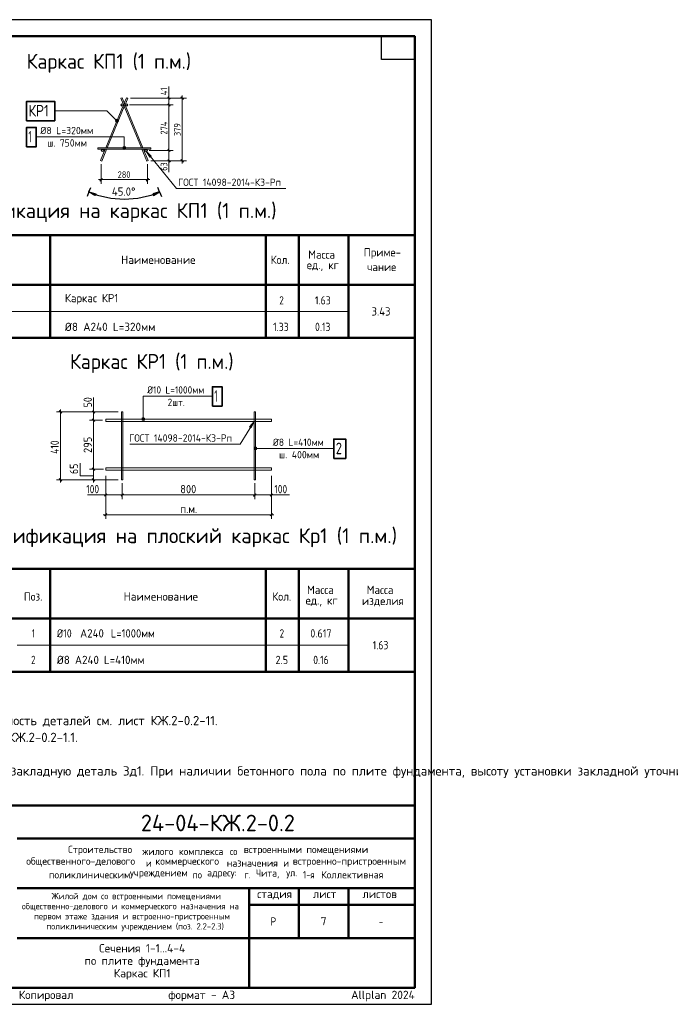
# Model space of a CAD drawing. Header units: millimetres. Extents: x 0 to 59052, y 0 to 35640.
# Tile 25 of 25: x 35493 to 59052, y 0 to 35640. Entities that reach past the tile are written whole.
import ezdxf

# ---------------------------------------------------------------- set-up
doc = ezdxf.new("R2010")
doc.units = ezdxf.units.MM
for name, color, linetype, lineweight in [('Standard', 7, 'Continuous', 25), ('Надписи', 7, 'Continuous', 25), ('Общий01', 7, 'Continuous', 13), ('Примечания', 7, 'Continuous', 13), ('Размерная линия_ общее', 7, 'Continuous', 13), ('Текст_ общее', 7, 'Continuous', 25)]:
    doc.layers.add(name, color=color, linetype=linetype, lineweight=lineweight)
doc.styles.add('ISOCPEUR', font='txt')

msp = doc.modelspace()

# ---------------------------------------------------------------- hatches: boundary and pattern name
at = {"layer": 'Standard', "linetype": 'Continuous', "lineweight": 13, "transparency": 33554687}
for points in [[(38960, 31998), (38998, 32036), (38974, 32022)], [(38998, 32036), (38960, 31998), (38960, 31970)], [(38998, 32036), (38960, 31970), (39025, 32036)], [(39025, 32036), (38960, 31970), (38974, 31946)], [(39025, 32036), (38974, 31946), (39050, 32022)], [(39050, 32022), (38974, 31946), (38998, 31932)], [(39050, 32022), (38998, 31932), (39064, 31998)], [(39064, 31998), (38998, 31932), (39025, 31932)], [(39064, 31998), (39025, 31932), (39064, 31970)], [(39064, 31970), (39025, 31932), (39050, 31946)], [(39324, 31025), (39231, 31025), (39224, 30998)], [(39324, 31025), (39224, 30998), (39332, 30998)], [(39305, 31045), (39251, 31045), (39231, 31025)], [(39305, 31045), (39231, 31025), (39324, 31025)], [(39251, 31045), (39305, 31045), (39278, 31052)], [(39332, 30998), (39224, 30998), (39231, 30971)], [(39332, 30998), (39231, 30971), (39324, 30971)], [(39324, 30971), (39231, 30971), (39251, 30952)], [(39324, 30971), (39251, 30952), (39305, 30952)], [(39305, 30952), (39251, 30952), (39278, 30944)], [(40256, 30706), (40068, 30878), (40200, 30660)], [(40014, 21211), (39921, 21211), (39913, 21184)], [(40014, 21211), (39913, 21184), (40021, 21184)], [(40021, 21184), (39913, 21184), (39921, 21157)], [(39994, 21231), (39940, 21231), (39921, 21211)], [(39994, 21231), (39921, 21211), (40014, 21211)], [(40021, 21184), (39921, 21157), (40014, 21157)], [(40014, 21157), (39921, 21157), (39940, 21138)], [(39940, 21231), (39994, 21231), (39967, 21238)], [(40014, 21157), (39940, 21138), (39994, 21138)], [(39994, 21138), (39940, 21138), (39967, 21130)], [(43878, 20866), (43978, 21100), (43816, 20904)], [(43985, 20094), (43985, 20148), (43978, 20121)], [(44005, 20074), (44005, 20167), (43985, 20148)], [(44005, 20074), (43985, 20148), (43985, 20094)], [(44032, 20067), (44032, 20175), (44005, 20167)], [(44032, 20067), (44005, 20167), (44005, 20074)], [(44059, 20074), (44059, 20167), (44032, 20175)], [(44059, 20074), (44032, 20175), (44032, 20067)], [(44078, 20094), (44078, 20148), (44059, 20167)], [(44078, 20094), (44059, 20167), (44059, 20074)], [(44078, 20148), (44078, 20094), (44086, 20121)]]:
    msp.add_hatch(color=7, dxfattribs=at).paths.add_polyline_path(points)
at = {"layer": 'Размерная линия_ общее', "linetype": 'Continuous', "lineweight": 25, "transparency": 33554687}
msp.add_hatch(color=7, dxfattribs=at).paths.add_polyline_path([(38220, 29274), (38001, 29404), (38248, 29340)], flags=16)
msp.add_hatch(color=7, dxfattribs=at).paths.add_polyline_path([(40342, 29274), (40561, 29404), (40314, 29340)])

# ---------------------------------------------------------------- linework, layer by layer
at = {"layer": 'Standard', "color": 7, "linetype": 'Continuous', "lineweight": 13, "transparency": 33554687}
for p, q in [((39900, 30998), (39157, 32794)), ((38610, 30998), (39255, 32556)), ((39281, 32493), (38662, 30998)), ((38974, 32022), (38974, 32022)), ((38974, 31946), (38974, 31946)), ((39050, 32022), (39050, 32022)), ((39050, 31946), (39050, 31946)), ((39278, 31052), (39278, 31052)), ((39224, 30998), (39224, 30998)), ((39278, 30944), (39278, 30944)), ((39332, 30998), (39332, 30998)), ((40068, 30878), (40068, 30878)), ((40068, 30878), (40068, 30878)), ((40068, 30878), (40068, 30878)), ((40068, 30878), (40200, 30660)), ((40256, 30706), (40068, 30878)), ((40200, 30660), (40256, 30706)), ((40228, 30683), (40239, 30669)), ((27600, 25080), (47400, 25080)), ((39913, 21184), (39913, 21184)), ((39967, 21238), (39967, 21238)), ((39967, 21130), (39967, 21130)), ((40021, 21184), (40021, 21184)), ((43978, 21100), (43816, 20904)), ((43878, 20866), (43978, 21100)), ((43978, 21100), (43978, 21100)), ((43978, 21100), (43978, 21100)), ((43978, 21100), (43978, 21100)), ((43816, 20904), (43878, 20866)), ((43847, 20885), (43838, 20870)), ((43978, 20121), (43978, 20121)), ((44032, 20175), (44032, 20175)), ((44032, 20067), (44032, 20067)), ((44086, 20121), (44086, 20121))]:
    msp.add_line(p, q, dxfattribs=at)
at = {"layer": 'Standard', "color": 7, "linetype": 'Continuous', "lineweight": 35, "transparency": 33554687}
for p, q in [((49800, 33120), (49800, 24600)), ((49800, 32640), (49800, 24120))]:
    msp.add_line(p, q, dxfattribs=at)
at = {"layer": 'Standard', "color": 7, "linetype": 'Continuous', "lineweight": 50, "transparency": 33554687}
for p, q in [((49800, 32520), (49800, 27840)), ((27600, 27840), (49800, 27840)), ((36600, 27840), (36600, 24120)), ((44400, 27840), (44400, 24120)), ((45600, 27840), (45600, 24120)), ((47400, 27840), (47400, 24120)), ((49800, 27840), (49800, 24120)), ((27600, 26040), (49800, 26040)), ((27600, 24120), (49800, 24120)), ((33000, 15760), (49800, 15760)), ((36600, 15760), (36600, 12040)), ((44400, 15760), (44400, 12040)), ((45600, 15760), (45600, 12040)), ((47400, 15760), (47400, 12040)), ((49800, 15760), (49800, 12040)), ((33000, 13960), (49800, 13960)), ((33000, 13960), (49800, 13960)), ((33000, 13960), (49800, 13960)), ((33000, 12040), (49800, 12040)), ((27600, 7200), (49800, 7200)), ((35400, 6000), (49800, 6000)), ((35400, 4200), (49800, 4200)), ((43800, 2400), (43800, 4200)), ((45600, 2400), (45600, 4200)), ((47400, 2400), (47400, 4200)), ((43800, 3600), (49800, 3600)), ((35400, 2400), (49800, 2400)), ((43800, 600), (43800, 2400)), ((43800, 600), (43800, 2400))]:
    msp.add_line(p, q, dxfattribs=at)
at = {"layer": 'Standard', "color": 7, "linetype": 'Continuous', "lineweight": 25, "transparency": 33554687}
for p, q in [((49800, 600), (49800, 7200)), ((27600, 600), (49800, 600)), ((27600, 600), (49800, 600)), ((27600, 600), (49800, 600))]:
    msp.add_line(p, q, dxfattribs=at)
for points in [[(0, 0), (50400, 0), (50400, 35640), (0, 35640), (0, 0)], [(49800, 35040), (49800, 34200), (48600, 34200), (48600, 35040), (49800, 35040)]]:
    msp.add_lwpolyline(points, close=True, dxfattribs=at)
at = {"layer": 'Standard', "color": 7, "linetype": 'Continuous', "lineweight": 50, "transparency": 33554687}
msp.add_lwpolyline([(2400, 35040), (49800, 35040), (49800, 600), (2400, 600), (2400, 35040)], close=True, dxfattribs=at)
at = {"layer": 'Standard', "color": 7, "linetype": 'Continuous', "lineweight": 13, "transparency": 33554687}
for points in [[(39157, 32794), (39201, 32812), (39952, 30998)], [(39281, 32619), (39361, 32812), (39406, 32794)], [(39361, 32812), (39406, 32794), (39307, 32556)], [(36749, 32342), (38653, 32342), (39012, 31984)], [(36097, 31405), (39278, 31405), (39278, 30998)], [(38321, 30998), (40241, 30998), (40241, 30950), (38321, 30950), (38321, 30998)], [(38642, 30950), (38612, 30878), (38464, 30521), (38420, 30540), (38590, 30950)], [(39972, 30950), (40002, 30878), (40142, 30540), (40098, 30521), (39920, 30950)], [(45134, 29525), (41174, 29525), (40068, 30878)], [(42468, 22016), (39967, 22016), (39967, 21184)], [(39184, 21442), (39232, 21442), (39232, 18982), (39184, 18982), (39184, 21442)], [(43984, 21442), (44032, 21442), (44032, 18982), (43984, 18982), (43984, 21442)], [(44608, 21100), (38608, 21100), (38608, 21184), (44608, 21184), (44608, 21100)], [(39480, 20274), (43475, 20274), (43978, 21100)], [(46868, 20121), (44762, 20121), (44032, 20121)], [(44608, 19330), (38608, 19330), (38608, 19414), (44608, 19414), (44608, 19330)]]:
    msp.add_lwpolyline(points, dxfattribs=at)
at = {"layer": 'Standard', "color": 7, "linetype": 'Continuous', "lineweight": 25, "transparency": 33554687}
for centre in [(39208, 32555), (39354, 32555), (38497, 30908), (40065, 30908)]:
    msp.add_circle(centre, 42, dxfattribs=at)
at = {"layer": 'Standard', "color": 7, "linetype": 'Continuous', "lineweight": 13, "transparency": 33554687}
for centre in [(39012, 31984), (39278, 30998), (39967, 21184), (44032, 20121)]:
    msp.add_circle(centre, 54, dxfattribs=at)
at = {"layer": 'Общий01', "color": 7, "linetype": 'Continuous', "lineweight": 13, "transparency": 33554687}
msp.add_line((35400, 13000), (47400, 13000), dxfattribs=at)
at = {"layer": 'Размерная линия_ общее', "color": 7, "linetype": 'Continuous', "lineweight": 13, "transparency": 33554687}
for p, q in [((40898, 32803), (40898, 33223)), ((40898, 32803), (40748, 32803)), ((40898, 32803), (40898, 32893)), ((40898, 32803), (41048, 32803)), ((40898, 32803), (40898, 32555)), ((41378, 32803), (41018, 32803)), ((41378, 32803), (41228, 32803)), ((41378, 32803), (41378, 32893)), ((41378, 32803), (41528, 32803)), ((40898, 32555), (40748, 32555)), ((40898, 32555), (41048, 32555)), ((40898, 32555), (40898, 30908)), ((40898, 30908), (40748, 30908)), ((40898, 30908), (41048, 30908)), ((40898, 30908), (40898, 30530)), ((38442, 29851), (38442, 30410)), ((40120, 29851), (40120, 30410)), ((40898, 30530), (40748, 30530)), ((40898, 30530), (40898, 30116)), ((40898, 30530), (41048, 30530)), ((40898, 30530), (40898, 30440)), ((41378, 30530), (41018, 30530)), ((41378, 30530), (41228, 30530)), ((41378, 30530), (41528, 30530)), ((41378, 30530), (41378, 30440)), ((38442, 29851), (38442, 30001)), ((40120, 29851), (40120, 30001)), ((38442, 29851), (38352, 29851)), ((38442, 29851), (38442, 29701)), ((38442, 29851), (40120, 29851)), ((40120, 29851), (40120, 29701)), ((40120, 29851), (40210, 29851)), ((38169, 21442), (38169, 21970)), ((36971, 21442), (36821, 21442)), ((36971, 21442), (36971, 21532)), ((36971, 21442), (37121, 21442)), ((36971, 21442), (38049, 21442)), ((38169, 21442), (38019, 21442)), ((38169, 21442), (38169, 21532)), ((38169, 21442), (38319, 21442)), ((38169, 21442), (39058, 21442)), ((38169, 21142), (38169, 21442)), ((38169, 21142), (38019, 21142)), ((38169, 21142), (38319, 21142)), ((38169, 21142), (38488, 21142)), ((38169, 19372), (38169, 21142)), ((38169, 19372), (38019, 19372)), ((38169, 19372), (38319, 19372)), ((36971, 18982), (36821, 18982)), ((36971, 18982), (37121, 18982)), ((36971, 18982), (38049, 18982)), ((36971, 18982), (36971, 18892)), ((38169, 18982), (38019, 18982)), ((38169, 18982), (38319, 18982)), ((38169, 18982), (39058, 18982)), ((38169, 18982), (38169, 18892)), ((38608, 18438), (38608, 18588)), ((39208, 18438), (39208, 18588)), ((44008, 18438), (44008, 18588)), ((44608, 18438), (44608, 18588)), ((37954, 18438), (38608, 18438)), ((38608, 18438), (38518, 18438)), ((38608, 18438), (38608, 18288)), ((38608, 18438), (39208, 18438)), ((38608, 17721), (38608, 18318)), ((39208, 18438), (39208, 18288)), ((39208, 18438), (44008, 18438)), ((44008, 18438), (44008, 18288)), ((44008, 18438), (44608, 18438)), ((44608, 18438), (45262, 18438)), ((44608, 18438), (44608, 18288)), ((44608, 18438), (44698, 18438)), ((44608, 17721), (44608, 18318)), ((38608, 17721), (38608, 17871)), ((44608, 17721), (44608, 17871)), ((38608, 17721), (38518, 17721)), ((38608, 17721), (38608, 17571)), ((38608, 17721), (44608, 17721)), ((44608, 17721), (44608, 17571)), ((44608, 17721), (44698, 17721))]:
    msp.add_line(p, q, dxfattribs=at)
at = {"layer": 'Размерная линия_ общее', "color": 7, "linetype": 'Continuous', "lineweight": 25, "transparency": 33554687}
for p, q in [((40853, 32848), (40943, 32758)), ((41333, 32848), (41423, 32758)), ((40853, 32600), (40943, 32510)), ((40853, 30953), (40943, 30863)), ((40853, 30575), (40943, 30485)), ((41333, 30575), (41423, 30485)), ((38397, 29806), (38487, 29896)), ((40075, 29806), (40165, 29896)), ((38001, 29404), (37932, 29237)), ((38001, 29404), (38070, 29570)), ((38001, 29404), (38248, 29340)), ((38220, 29274), (38001, 29404)), ((38001, 29404), (38001, 29404)), ((38248, 29340), (38220, 29274)), ((38234, 29307), (38251, 29300)), ((40328, 29307), (40311, 29300)), ((40561, 29404), (40314, 29340)), ((40314, 29340), (40342, 29274)), ((40342, 29274), (40561, 29404)), ((40561, 29404), (40492, 29570)), ((40561, 29404), (40561, 29404)), ((40561, 29404), (40630, 29237)), ((37016, 21397), (36926, 21487)), ((38214, 21397), (38124, 21487)), ((38214, 21097), (38124, 21187)), ((38214, 19327), (38124, 19417)), ((37016, 18937), (36926, 19027)), ((38214, 18937), (38124, 19027)), ((38563, 18393), (38653, 18483)), ((39163, 18393), (39253, 18483)), ((43963, 18393), (44053, 18483)), ((44563, 18393), (44653, 18483)), ((38563, 17676), (38653, 17766)), ((44563, 17676), (44653, 17766))]:
    msp.add_line(p, q, dxfattribs=at)
at = {"layer": 'Размерная линия_ общее', "color": 7, "linetype": 'Continuous', "lineweight": 13, "transparency": 33554687}
for points in [[(40898, 32803), (40874, 32803), (40874, 32803), (40874, 32803), (40874, 32803), (39503, 32803)], [(41378, 32803), (41378, 31341), (41378, 31341), (41378, 30530)], [(40898, 32555), (40874, 32555), (40874, 32555), (40874, 32555), (40874, 32555), (39474, 32555)], [(40898, 30908), (40874, 30908), (40874, 30908), (40185, 30908)], [(40898, 30530), (40874, 30530), (40874, 30530), (40240, 30530)], [(36971, 18982), (36971, 19793), (36971, 19793), (36971, 21442)], [(37689, 19585), (37689, 19129), (38169, 19129)], [(38169, 19372), (38172, 19372), (38172, 19372), (38530, 19372)], [(38169, 18982), (38169, 19284), (38169, 19284), (38169, 19372)], [(38608, 18438), (38608, 18453), (38608, 18453), (38608, 18453), (38608, 18453), (38608, 18836), (38608, 18836), (38608, 19132)], [(44608, 18438), (44608, 18453), (44608, 18453), (44608, 19132)], [(39208, 18438), (39208, 18453), (39208, 18453), (39208, 18453), (39208, 18453), (39208, 18862)], [(44008, 18438), (44008, 18453), (44008, 18453), (44008, 18862)]]:
    msp.add_lwpolyline(points, dxfattribs=at)
at = {"layer": 'Размерная линия_ общее', "color": 7, "linetype": 'Continuous', "lineweight": 25, "transparency": 33554687}
msp.add_arc((39281, 32493), 3344, 247.5, 292.5, dxfattribs=at)
at = {"layer": 'Текст_ общее', "color": 7, "linetype": 'Continuous', "lineweight": 35, "transparency": 33554687}
for points in [[(35741, 31980), (36763, 31980), (36763, 32680), (35741, 32680), (35741, 31980)], [(35741, 31042), (36091, 31042), (36091, 31742), (35741, 31742), (35741, 31042)], [(42470, 21654), (42820, 21654), (42820, 22354), (42470, 22354), (42470, 21654)], [(46868, 19758), (47302, 19758), (47302, 20458), (46868, 20458), (46868, 19758)]]:
    msp.add_lwpolyline(points, dxfattribs=at)

# ---------------------------------------------------------------- texts
at = {"layer": 'Standard', "color": 7, "linetype": 'Continuous', "lineweight": 25, "transparency": 33554687, "attachment_point": 7, "style": 'ISOCPEUR'}
for s, insert, char_height, width in [('\\W0.97;Ø8 L=320мм', (36239, 31496), 264, 2081.03), ('\\W0.96;ш. 750мм', (36490, 31047), 264, 1578.57), ('\\W0.96;ГОСТ 14098-2014-К3-Рп', (41227, 29622), 264, 4031.67), ('\\W0.98;Наименование', (39163, 26799), 300, 2784.79), ('\\W0.93;Кол.', (44580, 26799), 300, 888.22), ('\\W0.95;Масса', (45942, 26989), 300, 1252.12), ('\\W0.96;Приме-', (47949, 26989), 300, 1462.5), ('\\W0.95;ед., кг', (45890, 26539), 300, 1357.03), ('\\W0.95;чание', (48069, 26539), 300, 1221.22), ('\\W0.95;Каркас КР1', (37129, 25331), 300, 2271.17), ('\\W0.78;2', (44895, 25331), 300, 326.4), ('\\W0.85;1.63', (46187, 25331), 300, 786.38), ('\\W0.93;3.43', (48234, 24930), 300, 888.22), ('\\W0.98;Ø8 А240 L=320мм', (37129, 24371), 300, 3475.66), ('\\W0.85;1.33', (44670, 24371), 300, 786.39), ('\\W0.85;0.13', (46187, 24371), 300, 786.38), ('\\W0.93;Ø10 L=1000мм', (40110, 22107), 264, 2339.72), ('\\W0.93;2шт.', (40849, 21658), 264, 862.01), ('\\W0.96;ГОСТ 14098-2014-К3-Рп', (39455, 20365), 264, 4031.68), ('\\W0.95;Ø8 L=410мм', (44659, 20212), 264, 2051.45), ('\\W0.97;ш. 400мм', (44884, 19763), 264, 1605.1), ('\\W0.95;Масса', (45899, 14851), 300, 1252.12), ('\\W0.95;Масса', (48059, 14851), 300, 1252.12), ('\\W0.92;Поз.', (35647, 14611), 300, 872.98), ('\\W0.98;Наименование', (39254, 14611), 300, 2784.79), ('\\W0.93;Кол.', (44639, 14611), 300, 888.24), ('\\W0.95;ед., кг', (45847, 14401), 300, 1357.03), ('\\W0.96;изделия', (47887, 14401), 300, 1597.75), ('\\W0.56;1', (35937, 13276), 300, 233.33), ('\\W0.87;Ø10 ', (36842, 13276), 300, 971.13), ('\\W0.95;А240 ', (37682, 13276), 300, 1251.81), ('\\W0.93;L=1000мм', (38792, 13276), 300, 1818.86), ('\\W0.78;2', (44907, 13276), 300, 326.4), ('\\W0.88;0.617', (46017, 13276), 300, 1001.11), ('\\W0.85;1.63', (48275, 12850), 300, 786.4), ('\\W0.78;2', (35907, 12316), 300, 326.4), ('\\W0.96;Ø8 А240 L=410мм', (36842, 12316), 300, 3443.29), ('\\W0.89;2.5', (44757, 12316), 300, 643.65), ('\\W0.85;0.16', (46122, 12316), 300, 786.38), ('\\W0.98;Строительство ', (37245, 5402), 264, 2820.83), ('\\W0.96;жилого ', (39937, 5402), 264, 1446.12), ('\\W0.97;комплекса ', (41257, 5402), 264, 1975.29), ('\\W0.90;со ', (43105, 5402), 264, 620.97), ('\\W0.98;встроенными ', (43607, 5402), 264, 2398.16), ('\\W0.98;помещениями', (45877, 5402), 264, 2292.21), ('\\W0.99;общественного-делового ', (35733, 4980), 264, 4457.19), ('\\W0.87;и ', (40063, 4980), 264, 457.48), ('\\W0.98;коммерческого ', (40406, 4980), 264, 2714.91), ('\\W0.97;назначения ', (42993, 4980), 264, 2173.24), ('\\W0.87;и ', (45039, 4980), 264, 457.46), ('\\W0.99;встроенно-пристроенным', (45382, 4980), 264, 4298.92), ('\\W0.98;поликлиническим ', (36552, 4557), 264, 3058.06), ('\\W0.98;учреждением ', (39482, 4557), 264, 2397.9), ('\\W0.91;по ', (41752, 4557), 264, 647.69), ('\\W0.96;адресу: ', (42280, 4557), 264, 1472.67), ('\\W0.89;г. ', (43627, 4557), 264, 539.49), ('\\W0.95;Чита, ', (44049, 4557), 264, 1221.07), ('\\W0.92;ул. ', (45145, 4557), 264, 728.23), ('\\W0.86;1-я ', (45752, 4557), 264, 773.52), ('\\W0.98;Коллективная', (46412, 4557), 264, 2450.61), ('\\W0.99;стадия    лист     листов', (44091, 3795), 300, 5247.11), ('\\W0.80;Р', (44580, 2850), 300, 359.84), ('\\W0.78;-', (48495, 2850), 300, 326.39)]:
    msp.add_mtext(s, dxfattribs=dict(at, insert=insert, char_height=char_height, width=width))
at = {"layer": 'Standard', "color": 7, "linetype": 'Continuous', "lineweight": 50, "transparency": 33554687, "attachment_point": 7, "style": 'ISOCPEUR'}
for s, insert, char_height, width in [('\\W0.97;Спецификация на каркас КП1 (1 п.м.)', (32436, 28315), 540, 12785.26), ('\\W0.98;Спецификация на плоский каркас Кр1 (1 п.м.)', (33705, 16545), 540, 15646.78), ('\\W0.98;24-04-КЖ.2-0.2', (39882, 6262), 600, 6049.91)]:
    msp.add_mtext(s, dxfattribs=dict(at, insert=insert, char_height=char_height, width=width))
at = {"layer": 'Standard', "color": 7, "linetype": 'Continuous', "lineweight": 13, "transparency": 33554687, "insert": (27600, 10438), "char_height": 336, "width": 32933.88, "attachment_point": 1, "line_spacing_factor": 1.084337}
msp.add_mtext('\\A1;{\\fISOCPEUR|i0|b0;\\H335.999994;\\W1.000000;\\C7;1. Спецификацию элементов, Ведомость деталей см. лист КЖ.2-0.2-11.}\\P{\\fISOCPEUR|i0|b0;\\H335.999994;\\W1.000000;\\C7;Ведомость расхода стали см. лист КЖ.2-0.2-1.1.}\\P{\\fISOCPEUR|i0|b0;\\H335.999994;\\W1.000000;\\C7;2. Сечения см. лист КЖ.2-0.2-3.}\\P{\\fISOCPEUR|i0|b0;\\H335.999994;\\W1.000000;\\C7;3. По контуру приямка установить закладную деталь Зд1. При наличии бетонного пола по плите фундамента, высоту установки закладной уточнить.}\\P', dxfattribs=at)
at = {"layer": 'Standard', "color": 7, "linetype": 'Continuous', "lineweight": 18, "transparency": 33554687, "char_height": 228, "attachment_point": 7, "style": 'ISOCPEUR'}
for s, insert, width in [('\\W0.99;Жилой дом со встроенными помещениями', (36647, 3741), 6015.25), ('\\W0.99;общественно-делового и коммерческого назначения на', (35570, 3376), 8168.16), ('\\W0.99;первом этаже здания и встроенно-пристроенным', (36015, 3011), 7279.77), ('\\W0.99;поликлиническим учреждением (поз. 2.2-2.3)', (36459, 2646), 6390.3)]:
    msp.add_mtext(s, dxfattribs=dict(at, insert=insert, width=width))
at = {"layer": 'Standard', "color": 7, "linetype": 'Continuous', "lineweight": 25, "transparency": 33554687, "insert": (39928, 2180), "char_height": 300, "width": 4310.25, "attachment_point": 2, "line_spacing_factor": 0.903614}
msp.add_mtext('\\A1;{\\fISOCPEUR|i0|b0;\\H300.000000;\\W1.000000;\\C7;Сечения 1-1...4-4}\\P{\\fISOCPEUR|i0|b0;\\H300.000000;\\W1.000000;\\C7;по плите фундамента}\\P{\\fISOCPEUR|i0|b0;\\H300.000000;\\W1.000000;\\C7;Каркас КП1}\\P', dxfattribs=at)
at = {"layer": 'Standard', "color": 8, "linetype": 'Continuous', "lineweight": 13, "transparency": 33554687, "insert": (49800, 297), "char_height": 300, "width": 14099.36, "attachment_point": 6, "style": 'ISOCPEUR'}
msp.add_mtext('\\A1;{\\fISOCPEUR|i0|b0;\\H300.000000;\\W1.000000;\\C8;Копировал                  формат - А3                      Allplan 2024}\\P', dxfattribs=at)
at = {"layer": 'Надписи', "color": 7, "linetype": 'Continuous', "lineweight": 13, "transparency": 33554687, "insert": (46500, 3012), "char_height": 300, "width": 326.67, "attachment_point": 5, "style": 'ISOCPEUR'}
msp.add_mtext('\\A1;{\\fISOCPEUR|i0|b0;\\H300.000000;\\W1.000000;\\C7;7}\\P', dxfattribs=at)
at = {"layer": 'Примечания', "color": 7, "linetype": 'Continuous', "lineweight": 50, "transparency": 33554687, "char_height": 540, "width": 6572.43, "attachment_point": 7, "style": 'ISOCPEUR'}
for s, insert in [('\\W0.95;Каркас КП1 (1 п.м.)', (35741, 33718)), ('\\W0.95;Каркас КР1 (1 п.м.)', (37312, 22852))]:
    msp.add_mtext(s, dxfattribs=dict(at, insert=insert))
at = {"layer": 'Размерная линия_ общее', "color": 7, "linetype": 'Continuous', "lineweight": 18, "transparency": 33554687, "char_height": 240, "attachment_point": 7, "rotation": 90, "style": 'ISOCPEUR'}
for s, insert, width in [('\\W0.76;41', (40838, 32908), 403.65), ('\\W0.92;274', (40838, 31480), 637.57), ('\\W0.91;379', (41318, 31427), 613.09), ('\\W0.87;63', (40838, 30173), 440.65)]:
    msp.add_mtext(s, dxfattribs=dict(at, insert=insert, width=width))
at = {"layer": 'Размерная линия_ общее', "color": 7, "linetype": 'Continuous', "lineweight": 18, "transparency": 33554687, "insert": (39041, 29911), "char_height": 240, "width": 613.09, "attachment_point": 7, "style": 'ISOCPEUR'}
msp.add_mtext('\\W0.91;280', dxfattribs=at)
at = {"layer": 'Размерная линия_ общее', "color": 7, "linetype": 'Continuous', "lineweight": 25, "transparency": 33554687, "char_height": 300, "attachment_point": 7, "style": 'ISOCPEUR'}
for s, insert, width in [('\\W0.94;45.0%%d', (38831, 29269), 1070.33), ('\\W0.83;100', (37903, 18498), 693.49), ('\\W0.91;800', (41308, 18498), 766.33), ('\\W0.83;100', (44713, 18498), 693.5), ('\\W0.91;п.м.', (41308, 17781), 766.33)]:
    msp.add_mtext(s, dxfattribs=dict(at, insert=insert, width=width))
at = {"layer": 'Размерная линия_ общее', "color": 7, "linetype": 'Continuous', "lineweight": 25, "transparency": 33554687, "char_height": 300, "attachment_point": 7, "rotation": 90, "style": 'ISOCPEUR'}
for s, insert, width in [('\\W0.87;50', (38109, 21607), 550.81), ('\\W0.83;410', (36911, 19927), 724.67), ('\\W0.91;295', (38109, 19957), 766.35), ('\\W0.87;65', (37606, 19191), 550.81)]:
    msp.add_mtext(s, dxfattribs=dict(at, insert=insert, width=width))
at = {"layer": 'Текст_ общее', "color": 7, "linetype": 'Continuous', "lineweight": 35, "transparency": 33554687, "char_height": 420, "attachment_point": 7, "style": 'ISOCPEUR'}
for s, insert, width in [('\\W0.84;КР1', (35811, 32134), 1058.03), ('\\W0.56;1', (35811, 31196), 326.67), ('\\W0.56;1', (42540, 21808), 326.67), ('\\W0.78;2', (46938, 19912), 456.97)]:
    msp.add_mtext(s, dxfattribs=dict(at, insert=insert, width=width))

doc.saveas('drawing.dxf')
